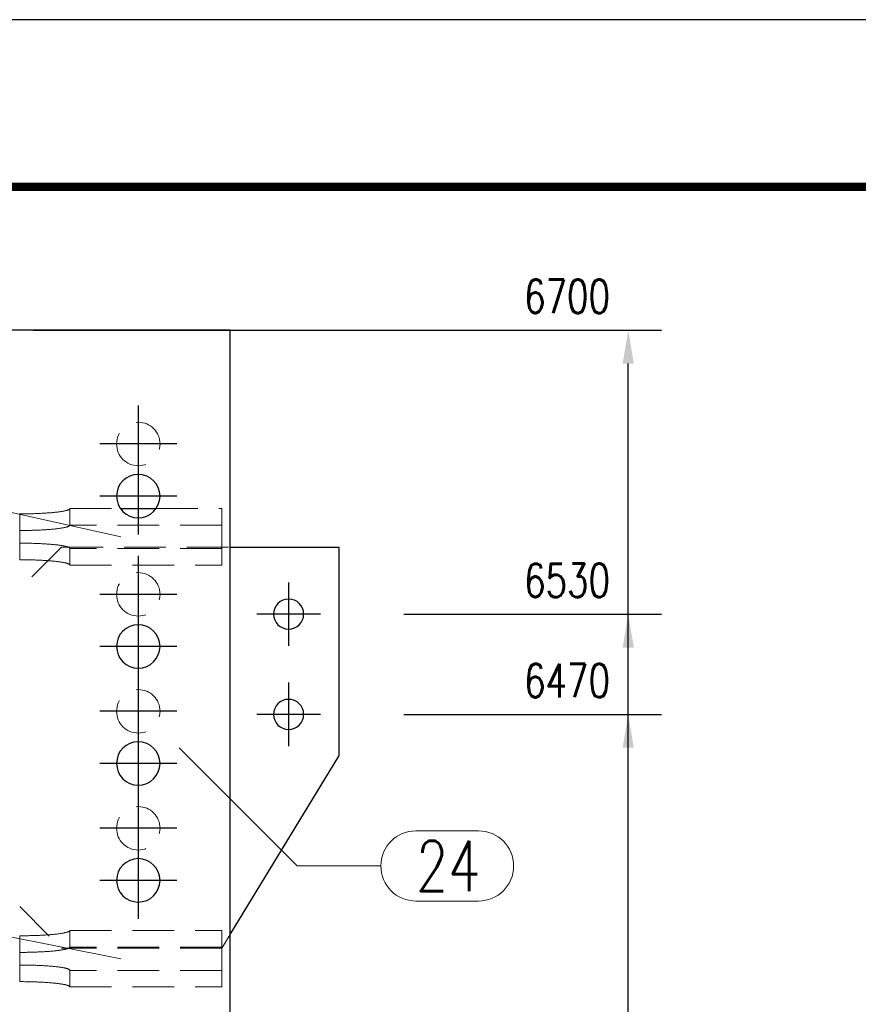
# Model space of a CAD drawing. Header units: millimetres. Extents: x 2097 to 3301, y 14853 to 15503.
# Tile 85 of 97: x 2711 to 2762, y 15416 to 15475. Entities that reach past the tile are written whole.
import ezdxf

# ---------------------------------------------------------------- set-up
doc = ezdxf.new("R2010")
doc.units = ezdxf.units.MM
doc.header["$LTSCALE"] = 10
doc.linetypes.add('HIDDEN', pattern=[0.375, 0.25, -0.125])
doc.linetypes.add('MITTE', pattern=[2, 1.25, -0.25, 0.25, -0.25])
doc.layers.get('Defpoints').update_dxf_attribs({"color": 1})
doc.layers.add('_FORMATKA', color=8, linetype='Continuous', plot=False)
for name, color, linetype, lineweight in [('_RAMKA', 7, 'Continuous', 35), ('PS_DIM', 4, 'Continuous', 13), ('PS_Hidden', 2, 'HIDDEN', 9), ('PS_Pos', 1, 'Continuous', 15), ('PS_SOLID', 7, 'Continuous', 30)]:
    doc.layers.add(name, color=color, linetype=linetype, lineweight=lineweight)
doc.layers.add('PS_MID', color=5, linetype='MITTE')
doc.styles.add('simplex', font='simplex.shx', dxfattribs={"width": 0.75})
doc.dimstyles.new('1_10_GŁ_DS1-LS10', dxfattribs={"dimtxt": 2, "dimasz": 2, "dimexe": 2, "dimexo": 5, "dimgap": 1, "dimtad": 1, "dimjust": 4, "dimdec": 0, "dimlfac": 10, "dimtxsty": 'simplex', "dimblk1": 'NONE', "dimsah": 1, "dimcen": 2, "dimclrd": 256, "dimclre": 256, "dimclrt": 3, "dimadec": 1, "dimazin": 0, "dimtfac": 1, "dimtdec": 0, "dimtmove": 2, "dimatfit": 3, "dimfxl": 1, "dimarcsym": 0})

# ---------------------------------------------------------------- blocks, each defined once
blk = doc.blocks.new('*D1413')
at = {"layer": 'Defpoints', "color": 0, "transparency": 16777216}
for p in [(2729.417, 15433.044), (2747.849, 15433.044), (2724.017, 15223.911)]:
    blk.add_point(p, dxfattribs=at)
at = {"layer": 'PS_DIM', "lineweight": -2, "transparency": 16777216}
for p, q in [((2734.417, 15433.044), (2749.849, 15433.044)), ((2747.849, 15223.911), (2747.849, 15431.044)), ((2729.017, 15223.911), (2749.849, 15223.911))]:
    blk.add_line(p, q, dxfattribs=at)
at = {"layer": 'PS_DIM', "transparency": 16777216}
blk.add_solid([(2747.515, 15431.044), (2748.182, 15431.044), (2747.849, 15433.044)], dxfattribs=at)
at = {"layer": 'PS_DIM', "color": 3, "transparency": 16777216, "insert": (2744.186, 15435.064), "char_height": 2, "attachment_point": 5, "rotation": 0.0573, "style": 'simplex'}
blk.add_mtext('6470', dxfattribs=at)
blk = doc.blocks.new('_None')
blk = doc.blocks.new('*D1414')
at = {"layer": 'Defpoints', "color": 0, "transparency": 16777216}
for p in [(2729.417, 15439.044), (2747.849, 15439.044), (2724.017, 15223.911)]:
    blk.add_point(p, dxfattribs=at)
at = {"layer": 'PS_DIM', "lineweight": -2, "transparency": 16777216}
for p, q in [((2734.417, 15439.044), (2749.849, 15439.044)), ((2747.849, 15223.911), (2747.849, 15437.044)), ((2729.017, 15223.911), (2749.849, 15223.911))]:
    blk.add_line(p, q, dxfattribs=at)
at = {"layer": 'PS_DIM', "transparency": 16777216}
blk.add_solid([(2747.515, 15437.044), (2748.182, 15437.044), (2747.849, 15439.044)], dxfattribs=at)
at = {"layer": 'PS_DIM', "color": 3, "transparency": 16777216, "insert": (2744.186, 15441.064), "char_height": 2, "attachment_point": 5, "rotation": 0.0573, "style": 'simplex'}
blk.add_mtext('6530', dxfattribs=at)
blk = doc.blocks.new('*D1415')
at = {"layer": 'Defpoints', "color": 0, "transparency": 16777216}
for p in [(2707.225, 15456.044), (2747.849, 15456.044), (2724.017, 15223.911)]:
    blk.add_point(p, dxfattribs=at)
at = {"layer": 'PS_DIM', "lineweight": -2, "transparency": 16777216}
for p, q in [((2712.225, 15456.044), (2749.849, 15456.044)), ((2747.849, 15223.911), (2747.849, 15454.044)), ((2729.017, 15223.911), (2749.849, 15223.911))]:
    blk.add_line(p, q, dxfattribs=at)
at = {"layer": 'PS_DIM', "transparency": 16777216}
blk.add_solid([(2747.515, 15454.044), (2748.182, 15454.044), (2747.849, 15456.044)], dxfattribs=at)
at = {"layer": 'PS_DIM', "color": 3, "transparency": 16777216, "insert": (2744.186, 15458.064), "char_height": 2, "attachment_point": 5, "rotation": 0.0573, "style": 'simplex'}
blk.add_mtext('6700', dxfattribs=at)
blk = doc.blocks.new('*X542')
at = {"color": 1}
for p, q in [((2885.616, 15424.684), (2889.259, 15424.684)), ((2891.359, 15422.584), (2896.359, 15422.584)), ((2917.467, 15418.422), (2896.359, 15422.584)), ((2885.616, 15420.484), (2889.259, 15420.484))]:
    blk.add_line(p, q, dxfattribs=at)
for centre, start, end in [((2885.616, 15422.584), 90, 270), ((2889.259, 15422.584), 270, 90)]:
    blk.add_arc(centre, 2.1, start, end, dxfattribs=at)
at = {"color": 2, "style": 'simplex', "width": 0.75}
blk.add_text('33', height=3, dxfattribs=at).set_placement((2885.616, 15421.084))
blk = doc.blocks.new('*X546')
at = {"color": 1}
for p, q in [((2885.44, 15450.531), (2889.083, 15450.531)), ((2891.183, 15448.431), (2896.183, 15448.431)), ((2917.467, 15443.671), (2896.183, 15448.431)), ((2885.44, 15446.331), (2889.083, 15446.331))]:
    blk.add_line(p, q, dxfattribs=at)
for centre, start, end in [((2885.44, 15448.431), 90, 270), ((2889.083, 15448.431), 270, 90)]:
    blk.add_arc(centre, 2.1, start, end, dxfattribs=at)
at = {"color": 2, "style": 'simplex', "width": 0.75}
blk.add_text('33', height=3, dxfattribs=at).set_placement((2885.44, 15446.931))
blk = doc.blocks.new('*X548')
at = {"color": 1}
for p, q in [((2920.967, 15431.044), (2928.038, 15423.973)), ((2935.138, 15426.073), (2938.888, 15426.073)), ((2928.038, 15423.973), (2933.038, 15423.973)), ((2935.138, 15421.873), (2938.888, 15421.873))]:
    blk.add_line(p, q, dxfattribs=at)
for centre, start, end in [((2935.138, 15423.973), 90, 270), ((2938.888, 15423.973), 270, 90)]:
    blk.add_arc(centre, 2.1, start, end, dxfattribs=at)
at = {"color": 2, "style": 'simplex', "width": 0.75}
blk.add_text('24', height=3, dxfattribs=at).set_placement((2935.138, 15422.473))

msp = doc.modelspace()

# ---------------------------------------------------------------- linework, layer by layer
at = {"layer": '_FORMATKA', "lineweight": -3}
msp.add_lwpolyline([(2099.355, 14880.621), (3299.355, 14880.621), (3299.355, 15474.621), (2099.355, 15474.621)], close=True, dxfattribs=at)
at = {"layer": '_RAMKA', "lineweight": -3, "const_width": 0.5}
msp.add_lwpolyline([(2129.355, 14890.621), (3289.355, 14890.621), (3289.355, 15464.621), (2129.355, 15464.621)], close=True, dxfattribs=at)
at = {"layer": 'PS_Hidden', "color": 2, "linetype": 'HIDDEN'}
for p, q in [((2714.355, 15445.298), (2714.339, 15445.291)), ((2714.37, 15445.306), (2714.355, 15445.298)), ((2714.382, 15445.314), (2714.37, 15445.306)), ((2714.393, 15445.322), (2714.382, 15445.314)), ((2714.401, 15445.33), (2714.393, 15445.322)), ((2714.408, 15445.338), (2714.401, 15445.33)), ((2714.413, 15445.346), (2714.408, 15445.338)), ((2714.416, 15445.354), (2714.413, 15445.346)), ((2714.417, 15445.363), (2714.416, 15445.354)), ((2714.417, 15445.363), (2717.453, 15445.363)), ((2714.417, 15444.368), (2714.417, 15445.363)), ((2719.58, 15445.363), (2723.517, 15445.363)), ((2723.517, 15445.363), (2723.517, 15442.975)), ((2711.417, 15443.293), (2711.417, 15445.044)), ((2711.493, 15445.044), (2711.417, 15445.044)), ((2711.417, 15445.044), (2711.417, 15445.044)), ((2711.569, 15445.045), (2711.493, 15445.044)), ((2711.644, 15445.045), (2711.569, 15445.045)), ((2711.72, 15445.046), (2711.644, 15445.045)), ((2711.796, 15445.047), (2711.72, 15445.046)), ((2711.871, 15445.048), (2711.796, 15445.047)), ((2711.946, 15445.049), (2711.871, 15445.048)), ((2712.021, 15445.051), (2711.946, 15445.049)), ((2712.095, 15445.052), (2712.021, 15445.051)), ((2712.169, 15445.054), (2712.095, 15445.052)), ((2712.242, 15445.056), (2712.169, 15445.054)), ((2712.315, 15445.059), (2712.242, 15445.056)), ((2712.387, 15445.061), (2712.315, 15445.059)), ((2712.459, 15445.064), (2712.387, 15445.061)), ((2712.53, 15445.067), (2712.459, 15445.064)), ((2712.6, 15445.07), (2712.53, 15445.067)), ((2712.669, 15445.073), (2712.6, 15445.07)), ((2712.738, 15445.077), (2712.669, 15445.073)), ((2712.806, 15445.08), (2712.738, 15445.077)), ((2712.873, 15445.084), (2712.806, 15445.08)), ((2712.939, 15445.088), (2712.873, 15445.084)), ((2713.004, 15445.092), (2712.939, 15445.088)), ((2713.068, 15445.097), (2713.004, 15445.092)), ((2713.13, 15445.101), (2713.068, 15445.097)), ((2713.192, 15445.106), (2713.13, 15445.101)), ((2713.253, 15445.111), (2713.192, 15445.106)), ((2713.313, 15445.116), (2713.253, 15445.111)), ((2713.371, 15445.121), (2713.313, 15445.116)), ((2713.428, 15445.126), (2713.371, 15445.121)), ((2713.484, 15445.132), (2713.428, 15445.126)), ((2713.538, 15445.137), (2713.484, 15445.132)), ((2713.591, 15445.143), (2713.538, 15445.137)), ((2713.643, 15445.149), (2713.591, 15445.143)), ((2713.693, 15445.155), (2713.643, 15445.149)), ((2713.742, 15445.161), (2713.693, 15445.155)), ((2713.789, 15445.168), (2713.742, 15445.161)), ((2713.835, 15445.174), (2713.789, 15445.168)), ((2713.879, 15445.181), (2713.835, 15445.174)), ((2713.922, 15445.187), (2713.879, 15445.181)), ((2713.963, 15445.194), (2713.922, 15445.187)), ((2714.002, 15445.201), (2713.963, 15445.194)), ((2714.04, 15445.208), (2714.002, 15445.201)), ((2714.076, 15445.215), (2714.04, 15445.208)), ((2714.11, 15445.222), (2714.076, 15445.215)), ((2714.143, 15445.23), (2714.11, 15445.222)), ((2714.174, 15445.237), (2714.143, 15445.23)), ((2714.203, 15445.244), (2714.174, 15445.237)), ((2714.23, 15445.252), (2714.203, 15445.244)), ((2714.255, 15445.26), (2714.23, 15445.252)), ((2714.279, 15445.267), (2714.255, 15445.26)), ((2714.301, 15445.275), (2714.279, 15445.267)), ((2714.321, 15445.283), (2714.301, 15445.275)), ((2714.339, 15445.291), (2714.321, 15445.283)), ((2713.192, 15444.112), (2713.253, 15444.116)), ((2713.253, 15444.116), (2713.313, 15444.121)), ((2713.313, 15444.121), (2713.371, 15444.127)), ((2713.371, 15444.127), (2713.428, 15444.132)), ((2713.428, 15444.132), (2713.484, 15444.137)), ((2713.484, 15444.137), (2713.538, 15444.143)), ((2713.538, 15444.143), (2713.591, 15444.149)), ((2713.591, 15444.149), (2713.643, 15444.155)), ((2713.643, 15444.155), (2713.693, 15444.161)), ((2713.693, 15444.161), (2713.742, 15444.167)), ((2713.742, 15444.167), (2713.789, 15444.173)), ((2713.789, 15444.173), (2713.835, 15444.18)), ((2713.835, 15444.18), (2713.879, 15444.186)), ((2713.879, 15444.186), (2713.922, 15444.193)), ((2713.922, 15444.193), (2713.963, 15444.2)), ((2713.963, 15444.2), (2714.002, 15444.207)), ((2714.002, 15444.207), (2714.04, 15444.214)), ((2714.04, 15444.214), (2714.076, 15444.221)), ((2714.076, 15444.221), (2714.11, 15444.228)), ((2714.11, 15444.228), (2714.143, 15444.235)), ((2714.143, 15444.235), (2714.174, 15444.243)), ((2714.174, 15444.243), (2714.203, 15444.25)), ((2714.203, 15444.25), (2714.23, 15444.258)), ((2714.23, 15444.258), (2714.255, 15444.265)), ((2714.255, 15444.265), (2714.279, 15444.273)), ((2714.279, 15444.273), (2714.301, 15444.281)), ((2714.301, 15444.281), (2714.321, 15444.288)), ((2714.321, 15444.288), (2714.339, 15444.296)), ((2714.339, 15444.296), (2714.355, 15444.304)), ((2714.355, 15444.304), (2714.37, 15444.312)), ((2714.37, 15444.312), (2714.382, 15444.32)), ((2714.382, 15444.32), (2714.393, 15444.328)), ((2714.393, 15444.328), (2714.401, 15444.336)), ((2714.401, 15444.336), (2714.408, 15444.344)), ((2714.408, 15444.344), (2714.413, 15444.352)), ((2714.413, 15444.352), (2714.416, 15444.36)), ((2714.416, 15444.36), (2714.417, 15444.368)), ((2723.517, 15444.368), (2714.417, 15444.368)), ((2711.417, 15444.05), (2711.493, 15444.05)), ((2711.493, 15444.05), (2711.569, 15444.05)), ((2711.569, 15444.05), (2711.644, 15444.051)), ((2711.644, 15444.051), (2711.72, 15444.051)), ((2711.72, 15444.051), (2711.796, 15444.052)), ((2711.796, 15444.052), (2711.871, 15444.053)), ((2711.871, 15444.053), (2711.946, 15444.055)), ((2711.946, 15444.055), (2712.021, 15444.056)), ((2712.021, 15444.056), (2712.095, 15444.058)), ((2712.095, 15444.058), (2712.169, 15444.06)), ((2712.169, 15444.06), (2712.242, 15444.062)), ((2712.242, 15444.062), (2712.315, 15444.064)), ((2712.315, 15444.064), (2712.387, 15444.067)), ((2712.387, 15444.067), (2712.459, 15444.07)), ((2712.459, 15444.07), (2712.53, 15444.072)), ((2712.53, 15444.072), (2712.6, 15444.076)), ((2712.6, 15444.076), (2712.669, 15444.079)), ((2712.669, 15444.079), (2712.738, 15444.082)), ((2712.738, 15444.082), (2712.806, 15444.086)), ((2712.806, 15444.086), (2712.873, 15444.09)), ((2712.873, 15444.09), (2712.939, 15444.094)), ((2712.939, 15444.094), (2713.004, 15444.098)), ((2713.004, 15444.098), (2713.068, 15444.102)), ((2713.068, 15444.102), (2713.13, 15444.107)), ((2713.13, 15444.107), (2713.192, 15444.112)), ((2711.417, 15442.299), (2711.417, 15443.293)), ((2711.417, 15443.293), (2711.493, 15443.293)), ((2713.917, 15443.044), (2711.417, 15440.544)), ((2711.493, 15443.293), (2711.569, 15443.293)), ((2711.569, 15443.293), (2711.644, 15443.292)), ((2711.644, 15443.292), (2711.72, 15443.291)), ((2711.72, 15443.291), (2711.796, 15443.291)), ((2711.796, 15443.291), (2711.871, 15443.289)), ((2711.871, 15443.289), (2711.946, 15443.288)), ((2711.946, 15443.288), (2712.021, 15443.287)), ((2712.021, 15443.287), (2712.095, 15443.285)), ((2712.095, 15443.285), (2712.169, 15443.283)), ((2712.169, 15443.283), (2712.242, 15443.281)), ((2712.242, 15443.281), (2712.315, 15443.278)), ((2712.315, 15443.278), (2712.387, 15443.276)), ((2712.387, 15443.276), (2712.459, 15443.273)), ((2712.459, 15443.273), (2712.53, 15443.27)), ((2712.53, 15443.27), (2712.6, 15443.267)), ((2712.6, 15443.267), (2712.669, 15443.264)), ((2712.669, 15443.264), (2712.738, 15443.261)), ((2712.738, 15443.261), (2712.806, 15443.257)), ((2712.806, 15443.257), (2712.873, 15443.253)), ((2712.873, 15443.253), (2712.939, 15443.249)), ((2712.939, 15443.249), (2713.004, 15443.245)), ((2713.004, 15443.245), (2713.068, 15443.241)), ((2713.068, 15443.241), (2713.13, 15443.236)), ((2713.13, 15443.236), (2713.192, 15443.231)), ((2713.192, 15443.231), (2713.253, 15443.226)), ((2713.253, 15443.226), (2713.313, 15443.221)), ((2713.313, 15443.221), (2713.371, 15443.216)), ((2713.371, 15443.216), (2713.428, 15443.211)), ((2713.428, 15443.211), (2713.484, 15443.205)), ((2713.484, 15443.205), (2713.538, 15443.2)), ((2713.538, 15443.2), (2713.591, 15443.194)), ((2713.591, 15443.194), (2713.643, 15443.188)), ((2713.643, 15443.188), (2713.693, 15443.182)), ((2713.693, 15443.182), (2713.742, 15443.176)), ((2713.742, 15443.176), (2713.789, 15443.17)), ((2713.789, 15443.17), (2713.835, 15443.163)), ((2713.835, 15443.163), (2713.879, 15443.157)), ((2713.879, 15443.157), (2713.922, 15443.15)), ((2713.917, 15443.044), (2724.017, 15443.044)), ((2713.922, 15443.15), (2713.963, 15443.143)), ((2713.963, 15443.143), (2714.002, 15443.136)), ((2714.002, 15443.136), (2714.04, 15443.129)), ((2714.04, 15443.129), (2714.076, 15443.122)), ((2714.076, 15443.122), (2714.11, 15443.115)), ((2714.11, 15443.115), (2714.143, 15443.108)), ((2714.143, 15443.108), (2714.174, 15443.1)), ((2714.174, 15443.1), (2714.203, 15443.093)), ((2714.203, 15443.093), (2714.23, 15443.085)), ((2714.23, 15443.085), (2714.255, 15443.078)), ((2714.255, 15443.078), (2714.279, 15443.07)), ((2714.279, 15443.07), (2714.301, 15443.062)), ((2714.301, 15443.062), (2714.321, 15443.054)), ((2714.321, 15443.054), (2714.339, 15443.047)), ((2714.339, 15443.047), (2714.355, 15443.039)), ((2714.355, 15443.039), (2714.37, 15443.031)), ((2714.37, 15443.031), (2714.382, 15443.023)), ((2714.382, 15443.023), (2714.393, 15443.015)), ((2714.393, 15443.015), (2714.401, 15443.007)), ((2714.401, 15443.007), (2714.408, 15442.999)), ((2714.408, 15442.999), (2714.413, 15442.991)), ((2714.413, 15442.991), (2714.416, 15442.983)), ((2714.416, 15442.983), (2714.417, 15442.975)), ((2714.417, 15442.975), (2714.417, 15441.98)), ((2723.517, 15442.975), (2714.417, 15442.975)), ((2723.517, 15441.98), (2723.517, 15442.975)), ((2711.493, 15442.299), (2711.417, 15442.299)), ((2711.569, 15442.298), (2711.493, 15442.299)), ((2711.644, 15442.298), (2711.569, 15442.298)), ((2711.72, 15442.297), (2711.644, 15442.298)), ((2711.796, 15442.296), (2711.72, 15442.297)), ((2711.871, 15442.295), (2711.796, 15442.296)), ((2711.946, 15442.294), (2711.871, 15442.295)), ((2712.021, 15442.292), (2711.946, 15442.294)), ((2712.095, 15442.29), (2712.021, 15442.292)), ((2712.169, 15442.289), (2712.095, 15442.29)), ((2712.242, 15442.286), (2712.169, 15442.289)), ((2712.315, 15442.284), (2712.242, 15442.286)), ((2712.387, 15442.282), (2712.315, 15442.284)), ((2712.459, 15442.279), (2712.387, 15442.282)), ((2712.53, 15442.276), (2712.459, 15442.279)), ((2712.6, 15442.273), (2712.53, 15442.276)), ((2712.669, 15442.27), (2712.6, 15442.273)), ((2712.738, 15442.266), (2712.669, 15442.27)), ((2712.806, 15442.263), (2712.738, 15442.266)), ((2712.873, 15442.259), (2712.806, 15442.263)), ((2712.939, 15442.255), (2712.873, 15442.259)), ((2713.004, 15442.251), (2712.939, 15442.255)), ((2713.068, 15442.246), (2713.004, 15442.251)), ((2713.13, 15442.242), (2713.068, 15442.246)), ((2713.192, 15442.237), (2713.13, 15442.242)), ((2713.253, 15442.232), (2713.192, 15442.237)), ((2713.313, 15442.227), (2713.253, 15442.232)), ((2713.371, 15442.222), (2713.313, 15442.227)), ((2713.428, 15442.217), (2713.371, 15442.222)), ((2713.484, 15442.211), (2713.428, 15442.217)), ((2713.538, 15442.205), (2713.484, 15442.211)), ((2713.591, 15442.2), (2713.538, 15442.205)), ((2713.643, 15442.194), (2713.591, 15442.2)), ((2713.693, 15442.188), (2713.643, 15442.194)), ((2713.742, 15442.182), (2713.693, 15442.188)), ((2713.789, 15442.175), (2713.742, 15442.182)), ((2713.835, 15442.169), (2713.789, 15442.175)), ((2713.879, 15442.162), (2713.835, 15442.169)), ((2713.922, 15442.156), (2713.879, 15442.162)), ((2713.963, 15442.149), (2713.922, 15442.156)), ((2714.002, 15442.142), (2713.963, 15442.149)), ((2714.04, 15442.135), (2714.002, 15442.142)), ((2714.076, 15442.128), (2714.04, 15442.135)), ((2714.11, 15442.121), (2714.076, 15442.128)), ((2714.143, 15442.113), (2714.11, 15442.121)), ((2714.174, 15442.106), (2714.143, 15442.113)), ((2714.203, 15442.098), (2714.174, 15442.106)), ((2714.23, 15442.091), (2714.203, 15442.098)), ((2714.255, 15442.083), (2714.23, 15442.091)), ((2714.279, 15442.076), (2714.255, 15442.083)), ((2714.301, 15442.068), (2714.279, 15442.076)), ((2714.321, 15442.06), (2714.301, 15442.068)), ((2714.339, 15442.052), (2714.321, 15442.06)), ((2714.355, 15442.044), (2714.339, 15442.052)), ((2714.37, 15442.037), (2714.355, 15442.044)), ((2714.382, 15442.029), (2714.37, 15442.037)), ((2714.393, 15442.021), (2714.382, 15442.029)), ((2714.401, 15442.013), (2714.393, 15442.021)), ((2714.408, 15442.005), (2714.401, 15442.013)), ((2714.413, 15441.996), (2714.408, 15442.005)), ((2714.416, 15441.988), (2714.413, 15441.996)), ((2714.417, 15441.98), (2714.416, 15441.988)), ((2714.417, 15441.98), (2723.517, 15441.98)), ((2711.417, 15421.544), (2713.917, 15419.044)), ((2714.04, 15419.958), (2714.002, 15419.951)), ((2714.076, 15419.965), (2714.04, 15419.958)), ((2714.11, 15419.972), (2714.076, 15419.965)), ((2714.143, 15419.98), (2714.11, 15419.972)), ((2714.174, 15419.987), (2714.143, 15419.98)), ((2714.203, 15419.995), (2714.174, 15419.987)), ((2714.23, 15420.002), (2714.203, 15419.995)), ((2714.255, 15420.01), (2714.23, 15420.002)), ((2714.279, 15420.017), (2714.255, 15420.01)), ((2714.301, 15420.025), (2714.279, 15420.017)), ((2714.321, 15420.033), (2714.301, 15420.025)), ((2714.339, 15420.041), (2714.321, 15420.033)), ((2714.355, 15420.049), (2714.339, 15420.041)), ((2714.37, 15420.056), (2714.355, 15420.049)), ((2714.382, 15420.064), (2714.37, 15420.056)), ((2714.393, 15420.072), (2714.382, 15420.064)), ((2714.401, 15420.08), (2714.393, 15420.072)), ((2714.408, 15420.088), (2714.401, 15420.08)), ((2714.413, 15420.096), (2714.408, 15420.088)), ((2714.416, 15420.105), (2714.413, 15420.096)), ((2714.417, 15420.113), (2714.416, 15420.105)), ((2714.417, 15420.113), (2723.517, 15420.113)), ((2714.417, 15419.118), (2714.417, 15420.113)), ((2723.517, 15420.113), (2723.517, 15417.725)), ((2711.417, 15418.043), (2711.417, 15419.794)), ((2711.493, 15419.794), (2711.417, 15419.794)), ((2711.569, 15419.795), (2711.493, 15419.794)), ((2711.644, 15419.795), (2711.569, 15419.795)), ((2711.72, 15419.796), (2711.644, 15419.795)), ((2711.796, 15419.797), (2711.72, 15419.796)), ((2711.871, 15419.798), (2711.796, 15419.797)), ((2711.946, 15419.799), (2711.871, 15419.798)), ((2712.021, 15419.801), (2711.946, 15419.799)), ((2712.095, 15419.802), (2712.021, 15419.801)), ((2712.169, 15419.804), (2712.095, 15419.802)), ((2712.242, 15419.807), (2712.169, 15419.804)), ((2712.315, 15419.809), (2712.242, 15419.807)), ((2712.387, 15419.811), (2712.315, 15419.809)), ((2712.459, 15419.814), (2712.387, 15419.811)), ((2712.53, 15419.817), (2712.459, 15419.814)), ((2712.6, 15419.82), (2712.53, 15419.817)), ((2712.669, 15419.823), (2712.6, 15419.82)), ((2712.738, 15419.827), (2712.669, 15419.823)), ((2712.806, 15419.83), (2712.738, 15419.827)), ((2712.873, 15419.834), (2712.806, 15419.83)), ((2712.939, 15419.838), (2712.873, 15419.834)), ((2713.004, 15419.842), (2712.939, 15419.838)), ((2713.068, 15419.847), (2713.004, 15419.842)), ((2713.13, 15419.851), (2713.068, 15419.847)), ((2713.192, 15419.856), (2713.13, 15419.851)), ((2713.253, 15419.861), (2713.192, 15419.856)), ((2713.313, 15419.866), (2713.253, 15419.861)), ((2713.371, 15419.871), (2713.313, 15419.866)), ((2713.428, 15419.876), (2713.371, 15419.871)), ((2713.484, 15419.882), (2713.428, 15419.876)), ((2713.538, 15419.887), (2713.484, 15419.882)), ((2713.591, 15419.893), (2713.538, 15419.887)), ((2713.643, 15419.899), (2713.591, 15419.893)), ((2713.693, 15419.905), (2713.643, 15419.899)), ((2713.742, 15419.911), (2713.693, 15419.905)), ((2713.789, 15419.918), (2713.742, 15419.911)), ((2713.835, 15419.924), (2713.789, 15419.918)), ((2713.879, 15419.931), (2713.835, 15419.924)), ((2713.922, 15419.937), (2713.879, 15419.931)), ((2713.963, 15419.944), (2713.922, 15419.937)), ((2714.002, 15419.951), (2713.963, 15419.944)), ((2723.517, 15419.044), (2724.017, 15419.866)), ((2711.417, 15418.8), (2711.493, 15418.8)), ((2711.493, 15418.8), (2711.569, 15418.8)), ((2711.569, 15418.8), (2711.644, 15418.801)), ((2711.644, 15418.801), (2711.72, 15418.802)), ((2711.72, 15418.802), (2711.796, 15418.802)), ((2711.796, 15418.802), (2711.871, 15418.804)), ((2711.871, 15418.804), (2711.946, 15418.805)), ((2711.946, 15418.805), (2712.021, 15418.806)), ((2712.021, 15418.806), (2712.095, 15418.808)), ((2712.095, 15418.808), (2712.169, 15418.81)), ((2712.169, 15418.81), (2712.242, 15418.812)), ((2712.242, 15418.812), (2712.315, 15418.814)), ((2712.315, 15418.814), (2712.387, 15418.817)), ((2712.387, 15418.817), (2712.459, 15418.82)), ((2712.459, 15418.82), (2712.53, 15418.823)), ((2712.53, 15418.823), (2712.6, 15418.826)), ((2712.6, 15418.826), (2712.669, 15418.829)), ((2712.669, 15418.829), (2712.738, 15418.832)), ((2712.738, 15418.832), (2712.806, 15418.836)), ((2712.806, 15418.836), (2712.873, 15418.84)), ((2712.873, 15418.84), (2712.939, 15418.844)), ((2712.939, 15418.844), (2713.004, 15418.848)), ((2713.004, 15418.848), (2713.068, 15418.852)), ((2713.068, 15418.852), (2713.13, 15418.857)), ((2713.13, 15418.857), (2713.192, 15418.862)), ((2713.192, 15418.862), (2713.253, 15418.866)), ((2713.253, 15418.866), (2713.313, 15418.872)), ((2713.313, 15418.872), (2713.371, 15418.877)), ((2713.371, 15418.877), (2713.428, 15418.882)), ((2713.428, 15418.882), (2713.484, 15418.888)), ((2713.484, 15418.888), (2713.538, 15418.893)), ((2713.538, 15418.893), (2713.591, 15418.899)), ((2713.591, 15418.899), (2713.643, 15418.905)), ((2713.643, 15418.905), (2713.693, 15418.911)), ((2713.693, 15418.911), (2713.742, 15418.917)), ((2713.742, 15418.917), (2713.789, 15418.923)), ((2713.789, 15418.923), (2713.835, 15418.93)), ((2713.835, 15418.93), (2713.879, 15418.936)), ((2713.879, 15418.936), (2713.922, 15418.943)), ((2723.517, 15419.044), (2713.917, 15419.044)), ((2713.922, 15418.943), (2713.963, 15418.95)), ((2713.963, 15418.95), (2714.002, 15418.957)), ((2714.002, 15418.957), (2714.04, 15418.964)), ((2714.04, 15418.964), (2714.076, 15418.971)), ((2714.076, 15418.971), (2714.11, 15418.978)), ((2714.11, 15418.978), (2714.143, 15418.985)), ((2714.143, 15418.985), (2714.174, 15418.993)), ((2714.174, 15418.993), (2714.203, 15419)), ((2714.203, 15419), (2714.23, 15419.008)), ((2714.23, 15419.008), (2714.255, 15419.015)), ((2714.255, 15419.015), (2714.279, 15419.023)), ((2714.279, 15419.023), (2714.301, 15419.031)), ((2714.301, 15419.031), (2714.321, 15419.038)), ((2714.321, 15419.038), (2714.339, 15419.046)), ((2714.339, 15419.046), (2714.355, 15419.054)), ((2714.355, 15419.054), (2714.37, 15419.062)), ((2714.37, 15419.062), (2714.382, 15419.07)), ((2714.382, 15419.07), (2714.393, 15419.078)), ((2714.393, 15419.078), (2714.401, 15419.086)), ((2714.401, 15419.086), (2714.408, 15419.094)), ((2714.408, 15419.094), (2714.413, 15419.102)), ((2714.413, 15419.102), (2714.416, 15419.11)), ((2714.416, 15419.11), (2714.417, 15419.118)), ((2723.517, 15419.118), (2714.417, 15419.118)), ((2711.417, 15417.049), (2711.417, 15418.043)), ((2711.417, 15418.043), (2711.493, 15418.043)), ((2711.493, 15418.043), (2711.569, 15418.043)), ((2711.569, 15418.043), (2711.644, 15418.042)), ((2711.644, 15418.042), (2711.72, 15418.042)), ((2711.72, 15418.042), (2711.796, 15418.041)), ((2711.796, 15418.041), (2711.871, 15418.04)), ((2711.871, 15418.04), (2711.946, 15418.038)), ((2711.946, 15418.038), (2712.021, 15418.037)), ((2712.021, 15418.037), (2712.095, 15418.035)), ((2712.095, 15418.035), (2712.169, 15418.033)), ((2712.169, 15418.033), (2712.242, 15418.031)), ((2712.242, 15418.031), (2712.315, 15418.029)), ((2712.315, 15418.029), (2712.387, 15418.026)), ((2712.387, 15418.026), (2712.459, 15418.023)), ((2712.459, 15418.023), (2712.53, 15418.02)), ((2712.53, 15418.02), (2712.6, 15418.017)), ((2712.6, 15418.017), (2712.669, 15418.014)), ((2712.669, 15418.014), (2712.738, 15418.011)), ((2712.738, 15418.011), (2712.806, 15418.007)), ((2712.806, 15418.007), (2712.873, 15418.003)), ((2712.873, 15418.003), (2712.939, 15417.999)), ((2712.939, 15417.999), (2713.004, 15417.995)), ((2713.004, 15417.995), (2713.068, 15417.991)), ((2713.068, 15417.991), (2713.13, 15417.986)), ((2713.13, 15417.986), (2713.192, 15417.981)), ((2713.192, 15417.981), (2713.253, 15417.977)), ((2713.253, 15417.977), (2713.313, 15417.972)), ((2713.313, 15417.972), (2713.371, 15417.966)), ((2713.371, 15417.966), (2713.428, 15417.961)), ((2713.428, 15417.961), (2713.484, 15417.956)), ((2713.484, 15417.956), (2713.538, 15417.95)), ((2713.538, 15417.95), (2713.591, 15417.944)), ((2713.591, 15417.944), (2713.643, 15417.938)), ((2713.643, 15417.938), (2713.693, 15417.932)), ((2713.693, 15417.932), (2713.742, 15417.926)), ((2713.742, 15417.926), (2713.789, 15417.92)), ((2713.789, 15417.92), (2713.835, 15417.913)), ((2713.835, 15417.913), (2713.879, 15417.907)), ((2713.879, 15417.907), (2713.922, 15417.9)), ((2713.922, 15417.9), (2713.963, 15417.893)), ((2713.963, 15417.893), (2714.002, 15417.886)), ((2714.002, 15417.886), (2714.04, 15417.879)), ((2714.04, 15417.879), (2714.076, 15417.872)), ((2714.076, 15417.872), (2714.11, 15417.865)), ((2714.11, 15417.865), (2714.143, 15417.858)), ((2714.143, 15417.858), (2714.174, 15417.85)), ((2714.174, 15417.85), (2714.203, 15417.843)), ((2714.203, 15417.843), (2714.23, 15417.835)), ((2714.23, 15417.835), (2714.255, 15417.828)), ((2714.255, 15417.828), (2714.279, 15417.82)), ((2714.279, 15417.82), (2714.301, 15417.812)), ((2714.301, 15417.812), (2714.321, 15417.805)), ((2714.321, 15417.805), (2714.339, 15417.797)), ((2714.339, 15417.797), (2714.355, 15417.789)), ((2714.355, 15417.789), (2714.37, 15417.781)), ((2714.37, 15417.781), (2714.382, 15417.773)), ((2714.382, 15417.773), (2714.393, 15417.765)), ((2714.393, 15417.765), (2714.401, 15417.757)), ((2714.401, 15417.757), (2714.408, 15417.749)), ((2714.408, 15417.749), (2714.413, 15417.741)), ((2714.413, 15417.741), (2714.416, 15417.733)), ((2714.416, 15417.733), (2714.417, 15417.725)), ((2714.417, 15417.725), (2714.417, 15416.73)), ((2723.517, 15417.725), (2714.417, 15417.725)), ((2714.417, 15417.725), (2714.417, 15417.725)), ((2723.517, 15416.73), (2723.517, 15417.725)), ((2711.493, 15417.049), (2711.417, 15417.049)), ((2711.417, 15417.049), (2711.417, 15417.049)), ((2711.569, 15417.048), (2711.493, 15417.049)), ((2711.644, 15417.048), (2711.569, 15417.048)), ((2711.72, 15417.047), (2711.644, 15417.048)), ((2711.796, 15417.046), (2711.72, 15417.047)), ((2711.871, 15417.045), (2711.796, 15417.046)), ((2711.946, 15417.044), (2711.871, 15417.045)), ((2712.021, 15417.042), (2711.946, 15417.044)), ((2712.095, 15417.041), (2712.021, 15417.042)), ((2712.169, 15417.039), (2712.095, 15417.041)), ((2712.242, 15417.037), (2712.169, 15417.039)), ((2712.315, 15417.034), (2712.242, 15417.037)), ((2712.387, 15417.032), (2712.315, 15417.034)), ((2712.459, 15417.029), (2712.387, 15417.032)), ((2712.53, 15417.026), (2712.459, 15417.029)), ((2712.6, 15417.023), (2712.53, 15417.026)), ((2712.669, 15417.02), (2712.6, 15417.023)), ((2712.738, 15417.016), (2712.669, 15417.02)), ((2712.806, 15417.013), (2712.738, 15417.016)), ((2712.873, 15417.009), (2712.806, 15417.013)), ((2712.939, 15417.005), (2712.873, 15417.009)), ((2713.004, 15417.001), (2712.939, 15417.005)), ((2713.068, 15416.996), (2713.004, 15417.001)), ((2713.13, 15416.992), (2713.068, 15416.996)), ((2713.192, 15416.987), (2713.13, 15416.992)), ((2713.253, 15416.982), (2713.192, 15416.987)), ((2713.313, 15416.977), (2713.253, 15416.982)), ((2713.371, 15416.972), (2713.313, 15416.977)), ((2713.428, 15416.967), (2713.371, 15416.972)), ((2713.484, 15416.961), (2713.428, 15416.967)), ((2713.538, 15416.956), (2713.484, 15416.961)), ((2713.591, 15416.95), (2713.538, 15416.956)), ((2713.643, 15416.944), (2713.591, 15416.95)), ((2713.693, 15416.938), (2713.643, 15416.944)), ((2713.742, 15416.932), (2713.693, 15416.938)), ((2713.789, 15416.925), (2713.742, 15416.932)), ((2713.835, 15416.919), (2713.789, 15416.925)), ((2713.879, 15416.912), (2713.835, 15416.919)), ((2713.922, 15416.906), (2713.879, 15416.912)), ((2713.963, 15416.899), (2713.922, 15416.906)), ((2714.002, 15416.892), (2713.963, 15416.899)), ((2714.04, 15416.885), (2714.002, 15416.892)), ((2714.076, 15416.878), (2714.04, 15416.885)), ((2714.11, 15416.871), (2714.076, 15416.878)), ((2714.143, 15416.863), (2714.11, 15416.871)), ((2714.174, 15416.856), (2714.143, 15416.863)), ((2714.203, 15416.849), (2714.174, 15416.856)), ((2714.23, 15416.841), (2714.203, 15416.849)), ((2714.255, 15416.833), (2714.23, 15416.841)), ((2714.279, 15416.826), (2714.255, 15416.833)), ((2714.301, 15416.818), (2714.279, 15416.826)), ((2714.321, 15416.81), (2714.301, 15416.818)), ((2714.339, 15416.802), (2714.321, 15416.81)), ((2714.355, 15416.795), (2714.339, 15416.802)), ((2714.37, 15416.787), (2714.355, 15416.795)), ((2714.382, 15416.779), (2714.37, 15416.787)), ((2714.393, 15416.771), (2714.382, 15416.779)), ((2714.401, 15416.763), (2714.393, 15416.771)), ((2714.408, 15416.755), (2714.401, 15416.763)), ((2714.413, 15416.747), (2714.408, 15416.755)), ((2714.416, 15416.739), (2714.413, 15416.747)), ((2714.417, 15416.73), (2714.416, 15416.739)), ((2714.417, 15416.73), (2723.517, 15416.73))]:
    msp.add_line(p, q, dxfattribs=at)
at = {"layer": 'PS_Hidden', "color": 2, "extrusion": (0, 0, -1)}
for centre in [(-2718.517, 15449.227), (-2718.517, 15440.227), (-2718.517, 15433.227), (-2718.517, 15426.227)]:
    msp.add_circle(centre, 1.3, dxfattribs=at)
at = {"layer": 'PS_MID', "color": 5, "linetype": 'MITTE'}
for p, q in [((2718.517, 15451.527), (2718.517, 15446.927)), ((2720.817, 15449.227), (2716.217, 15449.227)), ((2718.517, 15448.41), (2718.517, 15443.81)), ((2720.817, 15446.11), (2716.217, 15446.11)), ((2718.517, 15442.527), (2718.517, 15437.927)), ((2727.517, 15440.944), (2727.517, 15437.144)), ((2720.817, 15440.227), (2716.217, 15440.227)), ((2718.517, 15439.41), (2718.517, 15434.81)), ((2729.417, 15439.044), (2725.617, 15439.044)), ((2720.817, 15437.11), (2716.217, 15437.11)), ((2718.517, 15435.527), (2718.517, 15430.927)), ((2727.517, 15434.944), (2727.517, 15431.144)), ((2720.817, 15433.227), (2716.217, 15433.227)), ((2729.417, 15433.044), (2725.617, 15433.044)), ((2718.517, 15432.41), (2718.517, 15427.81)), ((2720.817, 15430.11), (2716.217, 15430.11)), ((2718.517, 15428.527), (2718.517, 15423.927)), ((2720.817, 15426.227), (2716.217, 15426.227)), ((2718.517, 15425.41), (2718.517, 15420.81)), ((2720.817, 15423.11), (2716.217, 15423.11))]:
    msp.add_line(p, q, dxfattribs=at)
at = {"layer": 'PS_SOLID', "color": 7, "linetype": 'Continuous'}
for p, q in [((2724.017, 15456.044), (2698.017, 15456.044)), ((2724.017, 15330.044), (2724.017, 15456.044)), ((2717.453, 15445.363), (2719.58, 15445.363)), ((2724.017, 15443.044), (2730.517, 15443.044)), ((2730.517, 15443.044), (2730.517, 15430.544)), ((2724.017, 15419.866), (2730.517, 15430.544))]:
    msp.add_line(p, q, dxfattribs=at)
at = {"layer": 'PS_SOLID', "color": 7, "extrusion": (0, 0, -1)}
for centre, radius in [((-2718.517, 15446.11), 1.3), ((-2727.517, 15439.044), 0.9), ((-2718.517, 15437.11), 1.3), ((-2727.517, 15433.044), 0.9), ((-2718.517, 15430.11), 1.3), ((-2718.517, 15423.11), 1.3)]:
    msp.add_circle(centre, radius, dxfattribs=at)

# ---------------------------------------------------------------- block references
at = {"layer": 'PS_Pos'}
for name in ['*X546', '*X548', '*X542']:
    msp.add_blockref(name, (-200, 0), dxfattribs=at)

# ---------------------------------------------------------------- dimensions: what is measured, and where the dimension line sits
at = {"layer": 'PS_DIM'}
for base, p2, text, picture, middle in [((2747.849, 15456.044), (2707.225, 15456.044), '6700', '*D1415', (2744.186, 15458.064)), ((2747.849, 15439.044), (2729.417, 15439.044), '6530', '*D1414', (2744.186, 15441.064)), ((2747.849, 15433.044), (2729.417, 15433.044), '6470', '*D1413', (2744.186, 15435.064))]:
    dim = msp.add_linear_dim(base=base, p1=(2724.017, 15223.911), p2=p2, angle=90, text=text, dimstyle='1_10_GŁ_DS1-LS10', dxfattribs=at)
    dim.commit()
    dim.dimension.update_dxf_attribs({"geometry": picture, "text_midpoint": middle, "dimtype": 160, "text_rotation": 0.0573})

doc.saveas('drawing.dxf')
